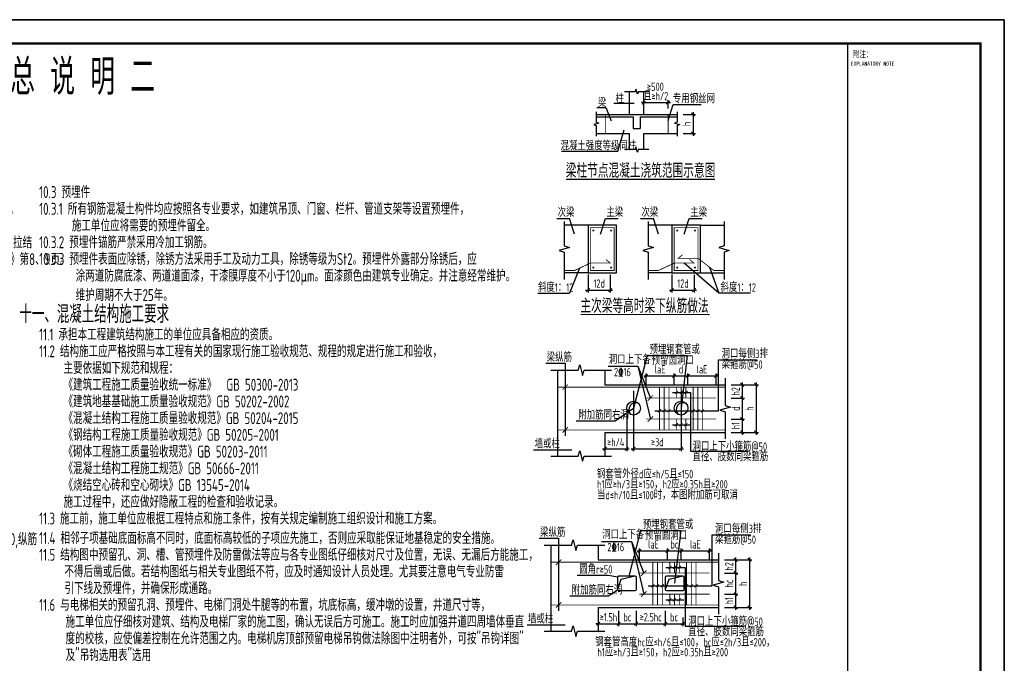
# Model space of a CAD drawing. Extents: x -302077 to 107904, y -9283 to 295706.
# Tile 49 of 256: x -208486 to -167008, y 84425 to 111514. Entities that reach past the tile are written whole.
import ezdxf
from ezdxf.enums import TextEntityAlignment as Align

# ---------------------------------------------------------------- set-up
doc = ezdxf.new("R2010")
doc.units = 0
doc.header["$LTSCALE"] = 500
doc.header["$MEASUREMENT"] = 0
doc.layers.get('0').update_dxf_attribs({"linetype": 'CONTINUOUS'})
doc.layers.get('Defpoints').update_dxf_attribs({"linetype": 'CONTINUOUS'})
doc.layers.add('DIM', color=3, linetype='CONTINUOUS', lineweight=0)
for name, color, linetype in [('PUB_TITLE', 4, 'CONTINUOUS'), ('TEXT', 7, 'CONTINUOUS'), ('TK', 7, 'CONTINUOUS'), ('WY-0-文字', 7, 'CONTINUOUS'), ('WY-0-钢筋', 1, 'CONTINUOUS'), ('WY-6大样-轮廓线', 111, 'CONTINUOUS')]:
    doc.layers.add(name, color=color, linetype=linetype)
doc.styles.add('ASHADE', font='tssdeng.shx', dxfattribs={"width": 0.9, "height": 0.2, "bigfont": 'hztxt.shx'})
doc.styles.add('TKHZ1', font='txt', dxfattribs={"width": 0.8})
doc.styles.add('TSSD_Dimension', font='tssdeng.shx', dxfattribs={"width": 0.7, "bigfont": 'hztxt.shx'})
doc.styles.add('TSSD_Norm', font='tssdeng.shx', dxfattribs={"bigfont": 'hztxt.shx'})
doc.dimstyles.new('TSSD_100_100', dxfattribs={"dimtxt": 350, "dimasz": 100, "dimexe": 100, "dimexo": 250, "dimgap": 100, "dimtad": 1, "dimdec": 0, "dimzin": 0, "dimdsep": 46, "dimtxsty": 'TSSD_Dimension', "dimblk": 'ARCHTICK', "dimblk1": 'ARCHTICK', "dimblk2": 'ARCHTICK', "dimcen": 0, "dimdle": 100, "dimclrt": 7, "dimadec": 0, "dimazin": 0, "dimtfac": 1, "dimtdec": 0, "dimtix": 1, "dimtmove": 2, "dimatfit": 3, "dimfxl": 1, "dimtolj": 1, "dimtzin": 0, "dimarcsym": 0})

# ---------------------------------------------------------------- blocks, each defined once
blk = doc.blocks.new('_ArchTick')
at = {"color": 0, "linetype": 'ByBlock', "const_width": 0.5}
blk.add_lwpolyline([(-0.71, -0.71), (0.71, 0.71)], dxfattribs=at)
blk = doc.blocks.new('*D663')
at = {"layer": 'Defpoints', "color": 0}
for p in [(-181289, 86602), (-180553, 86602), (-180553, 86091)]:
    blk.add_point(p, dxfattribs=at)
at = {"layer": 'DIM', "color": 0, "lineweight": -2}
for p, q in [((-181289, 86352), (-181289, 85991)), ((-180553, 86352), (-180553, 85991)), ((-181389, 86091), (-180453, 86091))]:
    blk.add_line(p, q, dxfattribs=at)
at = {"layer": 'DIM', "color": 0, "lineweight": -2, "xscale": 100, "yscale": 100, "zscale": 100, "rotation": 180}
blk.add_blockref('_ArchTick', (-181289, 86091), dxfattribs=at)
at = {"layer": 'DIM', "color": 0, "lineweight": -2, "xscale": 100, "yscale": 100, "zscale": 100}
blk.add_blockref('_ArchTick', (-180553, 86091), dxfattribs=at)
at = {"layer": 'DIM', "color": 7, "insert": (-180921, 86366), "char_height": 350, "attachment_point": 5, "style": 'TSSD_Dimension'}
blk.add_mtext('\\A1;bc', dxfattribs=at)
blk = doc.blocks.new('*D664')
at = {"layer": 'Defpoints', "color": 0}
for p in [(-183255, 86602), (-182520, 86602), (-182520, 86091)]:
    blk.add_point(p, dxfattribs=at)
at = {"layer": 'DIM', "color": 0, "lineweight": -2}
for p, q in [((-183255, 86352), (-183255, 85991)), ((-182520, 86352), (-182520, 85991)), ((-183355, 86091), (-182420, 86091))]:
    blk.add_line(p, q, dxfattribs=at)
at = {"layer": 'DIM', "color": 0, "lineweight": -2, "xscale": 100, "yscale": 100, "zscale": 100, "rotation": 180}
blk.add_blockref('_ArchTick', (-183255, 86091), dxfattribs=at)
at = {"layer": 'DIM', "color": 0, "lineweight": -2, "xscale": 100, "yscale": 100, "zscale": 100}
blk.add_blockref('_ArchTick', (-182520, 86091), dxfattribs=at)
at = {"layer": 'DIM', "color": 7, "insert": (-182887, 86366), "char_height": 350, "attachment_point": 5, "style": 'TSSD_Dimension'}
blk.add_mtext('\\A1;bc', dxfattribs=at)
blk = doc.blocks.new('*D665')
at = {"layer": 'Defpoints', "color": 0}
for p in [(-180615, 89155), (-180615, 88961), (-181195, 88552)]:
    blk.add_point(p, dxfattribs=at)
at = {"layer": 'DIM', "color": 0, "lineweight": -2}
for p, q in [((-181195, 88802), (-181195, 89255)), ((-180615, 89211), (-180615, 89255)), ((-181295, 89155), (-180515, 89155))]:
    blk.add_line(p, q, dxfattribs=at)
at = {"layer": 'DIM', "color": 0, "lineweight": -2, "xscale": 100, "yscale": 100, "zscale": 100, "rotation": 180}
blk.add_blockref('_ArchTick', (-181195, 89155), dxfattribs=at)
at = {"layer": 'DIM', "color": 0, "lineweight": -2, "xscale": 100, "yscale": 100, "zscale": 100}
blk.add_blockref('_ArchTick', (-180615, 89155), dxfattribs=at)
at = {"layer": 'DIM', "color": 7, "insert": (-180905, 89430), "char_height": 350, "attachment_point": 5, "style": 'TSSD_Dimension'}
blk.add_mtext('\\A1;bc', dxfattribs=at)
blk = doc.blocks.new('*D666')
at = {"layer": 'Defpoints', "color": 0}
for p in [(-179432, 89155), (-180615, 88525), (-179432, 88527)]:
    blk.add_point(p, dxfattribs=at)
at = {"layer": 'DIM', "color": 0, "lineweight": -2}
for p, q in [((-180615, 88775), (-180615, 89255)), ((-179432, 88777), (-179432, 89255)), ((-180715, 89155), (-179332, 89155))]:
    blk.add_line(p, q, dxfattribs=at)
at = {"layer": 'DIM', "color": 0, "lineweight": -2, "xscale": 100, "yscale": 100, "zscale": 100, "rotation": 180}
blk.add_blockref('_ArchTick', (-180615, 89155), dxfattribs=at)
at = {"layer": 'DIM', "color": 0, "lineweight": -2, "xscale": 100, "yscale": 100, "zscale": 100}
blk.add_blockref('_ArchTick', (-179432, 89155), dxfattribs=at)
at = {"layer": 'DIM', "color": 7, "insert": (-180024, 89430), "char_height": 350, "attachment_point": 5, "style": 'TSSD_Dimension'}
blk.add_mtext('\\A1;l\x8eaE', dxfattribs=at)
blk = doc.blocks.new('*D667')
at = {"layer": 'Defpoints', "color": 0}
for p in [(-181195, 89155), (-182377, 88525), (-181195, 88552)]:
    blk.add_point(p, dxfattribs=at)
at = {"layer": 'DIM', "color": 0, "lineweight": -2}
for p, q in [((-182377, 88775), (-182377, 89255)), ((-181195, 88802), (-181195, 89255)), ((-182477, 89155), (-181095, 89155))]:
    blk.add_line(p, q, dxfattribs=at)
at = {"layer": 'DIM', "color": 0, "lineweight": -2, "xscale": 100, "yscale": 100, "zscale": 100, "rotation": 180}
blk.add_blockref('_ArchTick', (-182377, 89155), dxfattribs=at)
at = {"layer": 'DIM', "color": 0, "lineweight": -2, "xscale": 100, "yscale": 100, "zscale": 100}
blk.add_blockref('_ArchTick', (-181195, 89155), dxfattribs=at)
at = {"layer": 'DIM', "color": 7, "insert": (-181786, 89430), "char_height": 350, "attachment_point": 5, "style": 'TSSD_Dimension'}
blk.add_mtext('\\A1;l\x8eaE', dxfattribs=at)
blk = doc.blocks.new('*D668')
at = {"layer": 'Defpoints', "color": 0}
for p in [(-178512, 88778), (-178512, 86778), (-177747, 86778)]:
    blk.add_point(p, dxfattribs=at)
at = {"layer": 'DIM', "color": 0, "lineweight": -2}
for p, q in [((-178262, 88778), (-177647, 88778)), ((-177747, 88878), (-177747, 86678)), ((-178262, 86778), (-177647, 86778))]:
    blk.add_line(p, q, dxfattribs=at)
at = {"layer": 'DIM', "color": 0, "lineweight": -2, "xscale": 100, "yscale": 100, "zscale": 100}
for p, rotation in [((-177747, 88778), 90), ((-177747, 86778), 270)]:
    blk.add_blockref('_ArchTick', p, dxfattribs=dict(at, rotation=rotation))
at = {"layer": 'DIM', "color": 7, "insert": (-178022, 87778), "char_height": 350, "attachment_point": 5, "rotation": 90, "style": 'TSSD_Dimension'}
blk.add_mtext('\\A1;h', dxfattribs=at)
blk = doc.blocks.new('*D669')
at = {"layer": 'Defpoints', "color": 0}
for p in [(-179047, 88778), (-179047, 88222), (-178328, 88222)]:
    blk.add_point(p, dxfattribs=at)
at = {"layer": 'DIM', "color": 0, "lineweight": -2}
for p, q in [((-178797, 88778), (-178228, 88778)), ((-178328, 88878), (-178328, 88122)), ((-178797, 88222), (-178228, 88222))]:
    blk.add_line(p, q, dxfattribs=at)
at = {"layer": 'DIM', "color": 0, "lineweight": -2, "xscale": 100, "yscale": 100, "zscale": 100}
for p, rotation in [((-178328, 88778), 90), ((-178328, 88222), 270)]:
    blk.add_blockref('_ArchTick', p, dxfattribs=dict(at, rotation=rotation))
at = {"layer": 'DIM', "color": 7, "insert": (-178603, 88500), "char_height": 350, "attachment_point": 5, "rotation": 90, "style": 'TSSD_Dimension'}
blk.add_mtext('\\A1;h2', dxfattribs=at)
blk = doc.blocks.new('*D670')
at = {"layer": 'Defpoints', "color": 0}
for p in [(-179047, 88222), (-179047, 87336), (-178328, 87336)]:
    blk.add_point(p, dxfattribs=at)
at = {"layer": 'DIM', "color": 0, "lineweight": -2}
for p, q in [((-178797, 88222), (-178228, 88222)), ((-178328, 88322), (-178328, 87236)), ((-178797, 87336), (-178228, 87336))]:
    blk.add_line(p, q, dxfattribs=at)
at = {"layer": 'DIM', "color": 0, "lineweight": -2, "xscale": 100, "yscale": 100, "zscale": 100}
for p, rotation in [((-178328, 88222), 90), ((-178328, 87336), 270)]:
    blk.add_blockref('_ArchTick', p, dxfattribs=dict(at, rotation=rotation))
at = {"layer": 'DIM', "color": 7, "insert": (-178603, 87779), "char_height": 350, "attachment_point": 5, "rotation": 90, "style": 'TSSD_Dimension'}
blk.add_mtext('\\A1;hc', dxfattribs=at)
blk = doc.blocks.new('*D671')
at = {"layer": 'Defpoints', "color": 0}
for p in [(-179047, 87336), (-179047, 86778), (-178328, 86778)]:
    blk.add_point(p, dxfattribs=at)
at = {"layer": 'DIM', "color": 0, "lineweight": -2}
for p, q in [((-178797, 87336), (-178228, 87336)), ((-178328, 87436), (-178328, 86678)), ((-178797, 86778), (-178228, 86778))]:
    blk.add_line(p, q, dxfattribs=at)
at = {"layer": 'DIM', "color": 0, "lineweight": -2, "xscale": 100, "yscale": 100, "zscale": 100}
for p, rotation in [((-178328, 87336), 90), ((-178328, 86778), 270)]:
    blk.add_blockref('_ArchTick', p, dxfattribs=dict(at, rotation=rotation))
at = {"layer": 'DIM', "color": 7, "insert": (-178603, 87057), "char_height": 350, "attachment_point": 5, "rotation": 90, "style": 'TSSD_Dimension'}
blk.add_mtext('\\A1;h1', dxfattribs=at)
blk = doc.blocks.new('*D672')
at = {"layer": 'Defpoints', "color": 0}
for p in [(-182520, 86878), (-181289, 86878), (-181289, 86091)]:
    blk.add_point(p, dxfattribs=at)
at = {"layer": 'DIM', "color": 0, "lineweight": -2}
for p, q in [((-182520, 86628), (-182520, 85991)), ((-181289, 86628), (-181289, 85991)), ((-182620, 86091), (-181189, 86091))]:
    blk.add_line(p, q, dxfattribs=at)
at = {"layer": 'DIM', "color": 0, "lineweight": -2, "xscale": 100, "yscale": 100, "zscale": 100, "rotation": 180}
blk.add_blockref('_ArchTick', (-182520, 86091), dxfattribs=at)
at = {"layer": 'DIM', "color": 0, "lineweight": -2, "xscale": 100, "yscale": 100, "zscale": 100}
blk.add_blockref('_ArchTick', (-181289, 86091), dxfattribs=at)
at = {"layer": 'DIM', "color": 7, "insert": (-181904, 86366), "char_height": 350, "attachment_point": 5, "style": 'TSSD_Dimension'}
blk.add_mtext('\\A1;\x932.5hc', dxfattribs=at)
blk = doc.blocks.new('*D673')
at = {"layer": 'Defpoints', "color": 0}
for p in [(-184113, 86778), (-183255, 86878), (-183255, 86088)]:
    blk.add_point(p, dxfattribs=at)
at = {"layer": 'DIM', "color": 0, "lineweight": -2}
for p, q in [((-184113, 86528), (-184113, 85988)), ((-183255, 86628), (-183255, 85988)), ((-184113, 86088), (-184213, 86088)), ((-184113, 86088), (-183255, 86088)), ((-183255, 86088), (-183155, 86088))]:
    blk.add_line(p, q, dxfattribs=at)
at = {"layer": 'DIM', "color": 0, "lineweight": -2, "xscale": 100, "yscale": 100, "zscale": 100}
blk.add_blockref('_ArchTick', (-184113, 86088), dxfattribs=at)
at = {"layer": 'DIM', "color": 0, "lineweight": -2, "xscale": 100, "yscale": 100, "zscale": 100, "rotation": 180}
blk.add_blockref('_ArchTick', (-183255, 86088), dxfattribs=at)
at = {"layer": 'DIM', "color": 7, "insert": (-183684, 86363), "char_height": 350, "attachment_point": 5, "style": 'TSSD_Dimension'}
blk.add_mtext('\\A1;\x931.5h', dxfattribs=at)
blk = doc.blocks.new('*D674')
at = {"layer": 'Defpoints', "color": 0}
for p in [(-180336, 96523), (-180336, 96329), (-180916, 95920)]:
    blk.add_point(p, dxfattribs=at)
at = {"layer": 'DIM', "color": 0, "lineweight": -2}
for p, q in [((-181016, 96523), (-180236, 96523)), ((-180916, 96170), (-180916, 96623)), ((-180336, 96579), (-180336, 96623))]:
    blk.add_line(p, q, dxfattribs=at)
at = {"layer": 'DIM', "color": 0, "lineweight": -2, "xscale": 100, "yscale": 100, "zscale": 100, "rotation": 180}
blk.add_blockref('_ArchTick', (-180916, 96523), dxfattribs=at)
at = {"layer": 'DIM', "color": 0, "lineweight": -2, "xscale": 100, "yscale": 100, "zscale": 100}
blk.add_blockref('_ArchTick', (-180336, 96523), dxfattribs=at)
at = {"layer": 'DIM', "color": 7, "insert": (-180626, 96798), "char_height": 350, "attachment_point": 5, "style": 'TSSD_Dimension'}
blk.add_mtext('\\A1;d', dxfattribs=at)
blk = doc.blocks.new('*D675')
at = {"layer": 'Defpoints', "color": 0}
for p in [(-179153, 96523), (-180336, 95893), (-179153, 95895)]:
    blk.add_point(p, dxfattribs=at)
at = {"layer": 'DIM', "color": 0, "lineweight": -2}
for p, q in [((-180436, 96523), (-179053, 96523)), ((-180336, 96143), (-180336, 96623)), ((-179153, 96145), (-179153, 96623))]:
    blk.add_line(p, q, dxfattribs=at)
at = {"layer": 'DIM', "color": 0, "lineweight": -2, "xscale": 100, "yscale": 100, "zscale": 100, "rotation": 180}
blk.add_blockref('_ArchTick', (-180336, 96523), dxfattribs=at)
at = {"layer": 'DIM', "color": 0, "lineweight": -2, "xscale": 100, "yscale": 100, "zscale": 100}
blk.add_blockref('_ArchTick', (-179153, 96523), dxfattribs=at)
at = {"layer": 'DIM', "color": 7, "insert": (-179745, 96798), "char_height": 350, "attachment_point": 5, "style": 'TSSD_Dimension'}
blk.add_mtext('\\A1;l\x8eaE', dxfattribs=at)
blk = doc.blocks.new('*D676')
at = {"layer": 'Defpoints', "color": 0}
for p in [(-180916, 96523), (-182098, 95893), (-180916, 95920)]:
    blk.add_point(p, dxfattribs=at)
at = {"layer": 'DIM', "color": 0, "lineweight": -2}
for p, q in [((-182198, 96523), (-180816, 96523)), ((-182098, 96143), (-182098, 96623)), ((-180916, 96170), (-180916, 96623))]:
    blk.add_line(p, q, dxfattribs=at)
at = {"layer": 'DIM', "color": 0, "lineweight": -2, "xscale": 100, "yscale": 100, "zscale": 100, "rotation": 180}
blk.add_blockref('_ArchTick', (-182098, 96523), dxfattribs=at)
at = {"layer": 'DIM', "color": 0, "lineweight": -2, "xscale": 100, "yscale": 100, "zscale": 100}
blk.add_blockref('_ArchTick', (-180916, 96523), dxfattribs=at)
at = {"layer": 'DIM', "color": 7, "insert": (-181507, 96798), "char_height": 350, "attachment_point": 5, "style": 'TSSD_Dimension'}
blk.add_mtext('\\A1;l\x8eaE', dxfattribs=at)
blk = doc.blocks.new('*D677')
at = {"layer": 'Defpoints', "color": 0}
for p in [(-178234, 96146), (-178234, 94146), (-177468, 94146)]:
    blk.add_point(p, dxfattribs=at)
at = {"layer": 'DIM', "color": 0, "lineweight": -2}
for p, q in [((-177468, 96246), (-177468, 94046)), ((-177984, 96146), (-177368, 96146)), ((-177984, 94146), (-177368, 94146))]:
    blk.add_line(p, q, dxfattribs=at)
at = {"layer": 'DIM', "color": 0, "lineweight": -2, "xscale": 100, "yscale": 100, "zscale": 100}
for p, rotation in [((-177468, 96146), 90), ((-177468, 94146), 270)]:
    blk.add_blockref('_ArchTick', p, dxfattribs=dict(at, rotation=rotation))
at = {"layer": 'DIM', "color": 7, "insert": (-177743, 95146), "char_height": 350, "attachment_point": 5, "rotation": 90, "style": 'TSSD_Dimension'}
blk.add_mtext('\\A1;h', dxfattribs=at)
blk = doc.blocks.new('*D678')
at = {"layer": 'Defpoints', "color": 0}
for p in [(-178768, 96146), (-178768, 95590), (-178049, 95590)]:
    blk.add_point(p, dxfattribs=at)
at = {"layer": 'DIM', "color": 0, "lineweight": -2}
for p, q in [((-178049, 96246), (-178049, 95490)), ((-178518, 96146), (-177949, 96146)), ((-178518, 95590), (-177949, 95590))]:
    blk.add_line(p, q, dxfattribs=at)
at = {"layer": 'DIM', "color": 0, "lineweight": -2, "xscale": 100, "yscale": 100, "zscale": 100}
for p, rotation in [((-178049, 96146), 90), ((-178049, 95590), 270)]:
    blk.add_blockref('_ArchTick', p, dxfattribs=dict(at, rotation=rotation))
at = {"layer": 'DIM', "color": 7, "insert": (-178324, 95868), "char_height": 350, "attachment_point": 5, "rotation": 90, "style": 'TSSD_Dimension'}
blk.add_mtext('\\A1;h2', dxfattribs=at)
blk = doc.blocks.new('*D679')
at = {"layer": 'Defpoints', "color": 0}
for p in [(-178768, 95590), (-178768, 94704), (-178049, 94704)]:
    blk.add_point(p, dxfattribs=at)
at = {"layer": 'DIM', "color": 0, "lineweight": -2}
for p, q in [((-178518, 95590), (-177949, 95590)), ((-178049, 95690), (-178049, 94604)), ((-178518, 94704), (-177949, 94704))]:
    blk.add_line(p, q, dxfattribs=at)
at = {"layer": 'DIM', "color": 0, "lineweight": -2, "xscale": 100, "yscale": 100, "zscale": 100}
for p, rotation in [((-178049, 95590), 90), ((-178049, 94704), 270)]:
    blk.add_blockref('_ArchTick', p, dxfattribs=dict(at, rotation=rotation))
at = {"layer": 'DIM', "color": 7, "insert": (-178324, 95147), "char_height": 350, "attachment_point": 5, "rotation": 90, "style": 'TSSD_Dimension'}
blk.add_mtext('\\A1;d', dxfattribs=at)
blk = doc.blocks.new('*D680')
at = {"layer": 'Defpoints', "color": 0}
for p in [(-178768, 94704), (-178768, 94146), (-178049, 94146)]:
    blk.add_point(p, dxfattribs=at)
at = {"layer": 'DIM', "color": 0, "lineweight": -2}
for p, q in [((-178518, 94704), (-177949, 94704)), ((-178049, 94804), (-178049, 94046)), ((-178518, 94146), (-177949, 94146))]:
    blk.add_line(p, q, dxfattribs=at)
at = {"layer": 'DIM', "color": 0, "lineweight": -2, "xscale": 100, "yscale": 100, "zscale": 100}
for p, rotation in [((-178049, 94704), 90), ((-178049, 94146), 270)]:
    blk.add_blockref('_ArchTick', p, dxfattribs=dict(at, rotation=rotation))
at = {"layer": 'DIM', "color": 7, "insert": (-178324, 94425), "char_height": 350, "attachment_point": 5, "rotation": 90, "style": 'TSSD_Dimension'}
blk.add_mtext('\\A1;h1', dxfattribs=at)
blk = doc.blocks.new('*D650')
at = {"layer": 'Defpoints', "color": 0}
for p in [(-182626, 96146), (-180626, 96146), (-180626, 93458)]:
    blk.add_point(p, dxfattribs=at)
at = {"layer": 'DIM', "color": 0, "lineweight": -2}
for p, q in [((-182626, 95896), (-182626, 93358)), ((-180626, 95896), (-180626, 93358)), ((-182726, 93458), (-180526, 93458))]:
    blk.add_line(p, q, dxfattribs=at)
at = {"layer": 'DIM', "color": 0, "lineweight": -2, "xscale": 100, "yscale": 100, "zscale": 100, "rotation": 180}
blk.add_blockref('_ArchTick', (-182626, 93458), dxfattribs=at)
at = {"layer": 'DIM', "color": 0, "lineweight": -2, "xscale": 100, "yscale": 100, "zscale": 100}
blk.add_blockref('_ArchTick', (-180626, 93458), dxfattribs=at)
at = {"layer": 'DIM', "color": 7, "insert": (-181626, 93733), "char_height": 350, "attachment_point": 5, "style": 'TSSD_Dimension'}
blk.add_mtext('\\A1;\x933d', dxfattribs=at)
blk = doc.blocks.new('*D651')
at = {"layer": 'Defpoints', "color": 0}
for p in [(-182916, 95165), (-183835, 94146), (-182916, 93456)]:
    blk.add_point(p, dxfattribs=at)
at = {"layer": 'DIM', "color": 0, "lineweight": -2}
for p, q in [((-182916, 94915), (-182916, 93356)), ((-183835, 93896), (-183835, 93356)), ((-183935, 93456), (-182816, 93456))]:
    blk.add_line(p, q, dxfattribs=at)
at = {"layer": 'DIM', "color": 0, "lineweight": -2, "xscale": 100, "yscale": 100, "zscale": 100, "rotation": 180}
blk.add_blockref('_ArchTick', (-183835, 93456), dxfattribs=at)
at = {"layer": 'DIM', "color": 0, "lineweight": -2, "xscale": 100, "yscale": 100, "zscale": 100}
blk.add_blockref('_ArchTick', (-182916, 93456), dxfattribs=at)
at = {"layer": 'DIM', "color": 7, "insert": (-183375, 93731), "char_height": 350, "attachment_point": 5, "style": 'TSSD_Dimension'}
blk.add_mtext('\\A1;\x93h/4', dxfattribs=at)
blk = doc.blocks.new('*D652')
at = {"layer": 'Defpoints', "color": 0}
for p in [(-181012, 101040), (-180078, 101026), (-180078, 100136)]:
    blk.add_point(p, dxfattribs=at)
at = {"layer": 'DIM', "color": 0, "lineweight": -2}
for p, q in [((-181012, 100790), (-181012, 100036)), ((-180078, 100776), (-180078, 100036)), ((-181112, 100136), (-179978, 100136))]:
    blk.add_line(p, q, dxfattribs=at)
at = {"layer": 'DIM', "color": 0, "lineweight": -2, "xscale": 100, "yscale": 100, "zscale": 100, "rotation": 180}
blk.add_blockref('_ArchTick', (-181012, 100136), dxfattribs=at)
at = {"layer": 'DIM', "color": 0, "lineweight": -2, "xscale": 100, "yscale": 100, "zscale": 100}
blk.add_blockref('_ArchTick', (-180078, 100136), dxfattribs=at)
at = {"layer": 'DIM', "color": 7, "insert": (-180545, 100411), "char_height": 350, "attachment_point": 5, "style": 'TSSD_Dimension'}
blk.add_mtext('\\A1;12d', dxfattribs=at)
blk = doc.blocks.new('*D653')
at = {"layer": 'Defpoints', "color": 0}
for p in [(-184544, 101040), (-183610, 101026), (-183610, 100136)]:
    blk.add_point(p, dxfattribs=at)
at = {"layer": 'DIM', "color": 0, "lineweight": -2}
for p, q in [((-184544, 100790), (-184544, 100036)), ((-183610, 100776), (-183610, 100036)), ((-184644, 100136), (-183510, 100136))]:
    blk.add_line(p, q, dxfattribs=at)
at = {"layer": 'DIM', "color": 0, "lineweight": -2, "xscale": 100, "yscale": 100, "zscale": 100, "rotation": 180}
blk.add_blockref('_ArchTick', (-184544, 100136), dxfattribs=at)
at = {"layer": 'DIM', "color": 0, "lineweight": -2, "xscale": 100, "yscale": 100, "zscale": 100}
blk.add_blockref('_ArchTick', (-183610, 100136), dxfattribs=at)
at = {"layer": 'DIM', "color": 7, "insert": (-184077, 100411), "char_height": 350, "attachment_point": 5, "style": 'TSSD_Dimension'}
blk.add_mtext('\\A1;12d', dxfattribs=at)
blk = doc.blocks.new('*D654')
at = {"layer": 'Defpoints', "color": 0}
for p in [(-181169, 108023), (-182193, 107528), (-181169, 107528)]:
    blk.add_point(p, dxfattribs=at)
at = {"layer": 'DIM', "color": 0, "lineweight": -2}
for p, q in [((-182193, 108023), (-182293, 108023)), ((-182193, 107778), (-182193, 108123)), ((-182193, 108023), (-181169, 108023)), ((-181169, 107778), (-181169, 108123)), ((-181169, 108023), (-181069, 108023))]:
    blk.add_line(p, q, dxfattribs=at)
at = {"layer": 'DIM', "color": 0, "lineweight": -2, "xscale": 100, "yscale": 100, "zscale": 100}
blk.add_blockref('_ArchTick', (-182193, 108023), dxfattribs=at)
at = {"layer": 'DIM', "color": 0, "lineweight": -2, "xscale": 100, "yscale": 100, "zscale": 100, "rotation": 180}
blk.add_blockref('_ArchTick', (-181169, 108023), dxfattribs=at)
at = {"layer": 'DIM', "color": 7, "insert": (-181681, 108298), "char_height": 350, "attachment_point": 5, "style": 'TSSD_Dimension'}
blk.add_mtext('\\A1;且\x93h/2', dxfattribs=at)
blk = doc.blocks.new('*D655')
at = {"layer": 'Defpoints', "color": 0}
for p in [(-180790, 107528), (-180790, 106728), (-180114, 106728)]:
    blk.add_point(p, dxfattribs=at)
at = {"layer": 'DIM', "color": 0, "lineweight": -2}
for p, q in [((-180540, 107528), (-180014, 107528)), ((-180114, 107628), (-180114, 106628)), ((-180540, 106728), (-180014, 106728))]:
    blk.add_line(p, q, dxfattribs=at)
at = {"layer": 'DIM', "color": 0, "lineweight": -2, "xscale": 100, "yscale": 100, "zscale": 100}
for p, rotation in [((-180114, 107528), 90), ((-180114, 106728), 270)]:
    blk.add_blockref('_ArchTick', p, dxfattribs=dict(at, rotation=rotation))
at = {"layer": 'DIM', "color": 7, "insert": (-180389, 107128), "char_height": 350, "attachment_point": 5, "rotation": 90, "style": 'TSSD_Dimension'}
blk.add_mtext('\\A1;h', dxfattribs=at)
blk = doc.blocks.new('wrtgtg')
at = {"color": 4}
blk.add_line((7804, -4841), (7804, 52559), dxfattribs=at)
at = {"layer": 'PUB_TITLE'}
for p, q in [((-75296, 53559), (8804, 53559)), ((8804, 53559), (8804, -5841)), ((2204, 52559), (7804, 52559)), ((2204, 52559), (7804, 52559)), ((7804, -4841), (7804, 52559))]:
    blk.add_line(p, q, dxfattribs=at)
blk.add_lwpolyline([(-75296, -5841), (8804, -5841), (8804, 53559), (-75296, 53559)], close=True, dxfattribs=at)
at = {"layer": 'PUB_TITLE', "const_width": 100}
blk.add_lwpolyline([(-72796, -4841), (7804, -4841), (7804, 52559), (-72796, 52559)], close=True, dxfattribs=at)
at = {"layer": 'PUB_TITLE', "const_width": 50}
blk.add_lwpolyline([(2204, -4841), (2204, 52559)], dxfattribs=at)
at = {"layer": 'TK', "style": 'TKHZ1', "width": 0.7}
blk.add_text('附注：', height=280, dxfattribs=at).set_placement((2431, 51973))
at = {"layer": 'TK', "style": 'TKHZ1', "width": 0.8}
blk.add_text('EXPLANATORY NOTE', height=175, dxfattribs=at).set_placement((3257, 51710), align=Align.MIDDLE)

msp = doc.modelspace()

# ---------------------------------------------------------------- linework, layer by layer
at = {"layer": 'WY-0-文字'}
for p, q in [((-183454.029, 107995.583), (-182604.529, 107995.583)), ((-181168.908, 107273.583), (-180957.529, 107940.083)), ((-180957.529, 107940.083), (-179785.029, 107940.083)), ((-184175.029, 107823.083), (-183793.529, 107823.083)), ((-183793.529, 107823.083), (-183565.529, 107264.583)), ((-183290.529, 105980.083), (-183025.029, 106881.083)), ((-185661.777, 105980.083), (-183290.529, 105980.083)), ((-185865.307, 103153.196), (-185322.807, 103153.196)), ((-185111.428, 102486.696), (-185322.807, 103153.196)), ((-184021.686, 102486.696), (-183810.307, 103153.196)), ((-183810.307, 103153.196), (-183267.807, 103153.196)), ((-182333.307, 103153.196), (-181790.807, 103153.196)), ((-181579.428, 102486.696), (-181790.807, 103153.196)), ((-180489.686, 102486.696), (-180278.307, 103153.196)), ((-180278.307, 103153.196), (-179735.807, 103153.196)), ((-179033.565, 100002.696), (-180495.186, 101271.196)), ((-184902.427, 101055.654), (-185322.807, 100002.696)), ((-179423.731, 101094.87), (-179033.565, 100002.696)), ((-186662.807, 100002.696), (-185322.807, 100002.696)), ((-177693.565, 100002.696), (-179033.565, 100002.696)), ((-182050.201, 97383.705), (-182626.08, 95165.007)), ((-182050.201, 97383.705), (-180362.58, 97383.705)), ((-180362.58, 97383.705), (-180625.959, 95165.007)), ((-179041.08, 97200.507), (-177415.58, 97200.507)), ((-179041.08, 95053.507), (-179041.08, 97200.507)), ((-186328.201, 97055.507), (-185506.701, 97055.507)), ((-185506.701, 97055.507), (-185506.701, 93995.507)), ((-183696.201, 96924.507), (-182439.201, 96924.507)), ((-182439.201, 96924.507), (-181916.959, 94704.007)), ((-182439.201, 96924.507), (-181916.959, 95590.007)), ((-180992.08, 95828.507), (-180234.08, 95828.507)), ((-180234.08, 95828.507), (-180234.08, 93349.507)), ((-183402.701, 94626.507), (-182626.08, 95165.007)), ((-181728.58, 95053.507), (-179041.08, 95053.507)), ((-185038.58, 94626.507), (-183402.701, 94626.507)), ((-180992.08, 94465.007), (-180234.08, 94465.007)), ((-186834.701, 93411.007), (-185224.701, 93411.007)), ((-180234.08, 93349.507), (-177813.959, 93349.507)), ((-182329.088, 90016.057), (-182829.695, 88087.36)), ((-182329.088, 90016.057), (-180641.467, 90016.057)), ((-180641.467, 90016.057), (-180904.846, 87797.36)), ((-186607.088, 89687.86), (-185785.588, 89687.86)), ((-185785.588, 89687.86), (-185785.588, 86627.86)), ((-179319.967, 89832.86), (-177694.467, 89832.86)), ((-179319.967, 87685.86), (-179319.967, 89832.86)), ((-183975.088, 89556.86), (-182718.088, 89556.86)), ((-182718.088, 89556.86), (-182195.846, 87336.36)), ((-182718.088, 89556.86), (-182195.846, 88222.36)), ((-181270.967, 88460.86), (-180458.967, 88460.86)), ((-180458.967, 88460.86), (-180458.967, 85981.86)), ((-184999.967, 88135.86), (-183681.588, 88135.86)), ((-183681.588, 88135.86), (-183296.879, 88064.624)), ((-183681.588, 87258.86), (-183302.464, 87521.739)), ((-182007.467, 87685.86), (-179319.967, 87685.86)), ((-185317.467, 87258.86), (-183681.588, 87258.86)), ((-181270.967, 87097.36), (-180512.967, 87097.36)), ((-187113.588, 86043.36), (-185503.588, 86043.36)), ((-180458.967, 85981.86), (-177994.346, 85981.86))]:
    msp.add_line(p, q, dxfattribs=at)
for points, const_width in [([(-185477.029, 104794.083), (-179193.1, 104794.083)], 45), ([(-184860.686, 99104.196), (-179414.464, 99104.196)], 45), ([(-185621.011, 95930.757), (-185392.39, 96161.257)], 35), ([(-180874.16, 95765.882), (-180746.419, 95894.672)], 35), ([(-180674.485, 95766.597), (-180546.745, 95895.388)], 35), ([(-180475.915, 95764.112), (-180348.174, 95892.903)], 35), ([(-182031.269, 95474.757), (-181802.649, 95705.257)], 35), ([(-181599.329, 94989.112), (-181471.589, 95117.903)], 35), ([(-181399.329, 94989.112), (-181271.589, 95117.903)], 35), ([(-181199.329, 94989.112), (-181071.589, 95117.903)], 35), ([(-180180.329, 94989.112), (-180052.589, 95117.903)], 35), ([(-179980.329, 94989.112), (-179852.589, 95117.903)], 35), ([(-179780.329, 94989.112), (-179652.589, 95117.903)], 35), ([(-182031.269, 94588.757), (-181802.649, 94819.257)], 35), ([(-185621.011, 94130.757), (-185392.39, 94361.257)], 35), ([(-180883.485, 94400.612), (-180755.745, 94529.403)], 35), ([(-180690.864, 94400.612), (-180563.124, 94529.403)], 35), ([(-180487.364, 94400.612), (-180359.624, 94529.403)], 35), ([(-185899.898, 88563.11), (-185671.277, 88793.61)], 35), ([(-182310.156, 88107.11), (-182081.536, 88337.61)], 35), ([(-181153.047, 88398.234), (-181025.306, 88527.024)], 35), ([(-180953.372, 88398.95), (-180825.632, 88527.74)], 35), ([(-180754.802, 88396.465), (-180627.061, 88525.255)], 35), ([(-181878.216, 87621.465), (-181750.476, 87750.255)], 35), ([(-181678.216, 87621.465), (-181550.476, 87750.255)], 35), ([(-181478.216, 87621.465), (-181350.476, 87750.255)], 35), ([(-180459.216, 87621.465), (-180331.476, 87750.255)], 35), ([(-180259.216, 87621.465), (-180131.476, 87750.255)], 35), ([(-180059.216, 87621.465), (-179931.476, 87750.255)], 35), ([(-182310.156, 87221.11), (-182081.536, 87451.61)], 35), ([(-181162.372, 87032.965), (-181034.632, 87161.755)], 35), ([(-180969.751, 87032.965), (-180842.011, 87161.755)], 35), ([(-180766.251, 87032.965), (-180638.511, 87161.755)], 35), ([(-185899.898, 86763.11), (-185671.277, 86993.61)], 35)]:
    msp.add_lwpolyline(points, dxfattribs=dict(at, const_width=const_width))
at = {"layer": 'WY-0-钢筋', "const_width": 35}
for points in [[(-183818.029, 107528.158), (-183818.029, 106728.158)], [(-181168.908, 107528.158), (-181168.908, 106728.158)], [(-179245.686, 100957.696), (-179912.186, 101471.196), (-180746.186, 101471.196), (-180562.186, 101620.696)], [(-185110.686, 100957.696), (-184444.186, 101271.196), (-183610.186, 101271.196), (-183794.186, 101420.696)], [(-181578.686, 100957.696), (-180912.186, 101271.196), (-180078.186, 101271.196), (-180262.186, 101420.696)], [(-185544.186, 100957.696), (-185110.686, 100957.696)], [(-182012.186, 100957.696), (-181578.686, 100957.696)], [(-178812.186, 100957.696), (-179245.686, 100957.696)], [(-185834.58, 96046.007), (-178767.959, 96046.007)], [(-181535.459, 96046.007), (-181535.459, 94246.007)], [(-181335.459, 96046.007), (-181335.459, 94246.007)], [(-181135.459, 96046.007), (-181135.459, 94246.007)], [(-180822.459, 96046.007), (-180822.459, 95590.007)], [(-180622.459, 96046.007), (-180622.459, 95590.007)], [(-180422.459, 96046.007), (-180422.459, 95590.007)], [(-180116.459, 96046.007), (-180116.459, 94246.007)], [(-179916.459, 96046.007), (-179916.459, 94246.007)], [(-179716.459, 96046.007), (-179716.459, 94246.007)], [(-182098.459, 95590.007), (-179146.459, 95590.007)], [(-182098.459, 94704.007), (-179146.459, 94704.007)], [(-180822.459, 94704.007), (-180822.459, 94246.007)], [(-180622.459, 94704.007), (-180622.459, 94246.007)], [(-180422.459, 94704.007), (-180422.459, 94246.007)], [(-185834.58, 94246.007), (-178767.959, 94246.007)], [(-186113.467, 88678.36), (-179046.846, 88678.36)], [(-181814.346, 88678.36), (-181814.346, 86878.36)], [(-181614.346, 88678.36), (-181614.346, 86878.36)], [(-181414.346, 88678.36), (-181414.346, 86878.36)], [(-181101.346, 88678.36), (-181101.346, 88222.36)], [(-180901.346, 88678.36), (-180901.346, 88222.36)], [(-180701.346, 88678.36), (-180701.346, 88222.36)], [(-180395.346, 88678.36), (-180395.346, 86878.36)], [(-180195.346, 88678.36), (-180195.346, 86878.36)], [(-179995.346, 88678.36), (-179995.346, 86878.36)], [(-182377.346, 88222.36), (-179425.346, 88222.36)], [(-182377.346, 87336.36), (-179425.346, 87336.36)], [(-181101.346, 87336.36), (-181101.346, 86878.36)], [(-180901.346, 87336.36), (-180901.346, 86878.36)], [(-180701.346, 87336.36), (-180701.346, 86878.36)], [(-186113.467, 86878.36), (-179046.846, 86878.36)]]:
    msp.add_lwpolyline(points, dxfattribs=at)
for points in [[(-184444.186, 102761.196), (-183444.186, 102761.196), (-183444.186, 100961.196), (-184444.186, 100961.196)], [(-180912.186, 102761.196), (-179912.186, 102761.196), (-179912.186, 100961.196), (-180912.186, 100961.196)]]:
    msp.add_lwpolyline(points, close=True, dxfattribs=at)
for points in [[(-184293.686, 102641.196, 1), (-184343.686, 102641.196)], [(-184343.686, 102641.196, 1), (-184293.686, 102641.196)], [(-183594.686, 102641.196, -1), (-183544.686, 102641.196)], [(-183544.686, 102641.196, -1), (-183594.686, 102641.196)], [(-180761.686, 102641.196, 1), (-180811.686, 102641.196)], [(-180811.686, 102641.196, 1), (-180761.686, 102641.196)], [(-180062.686, 102641.196, -1), (-180012.686, 102641.196)], [(-180012.686, 102641.196, -1), (-180062.686, 102641.196)], [(-184343.686, 101081.196, -1), (-184293.686, 101081.196)], [(-184293.686, 101081.196, -1), (-184343.686, 101081.196)], [(-183544.686, 101081.196, 1), (-183594.686, 101081.196)], [(-183594.686, 101081.196, 1), (-183544.686, 101081.196)], [(-180811.686, 101081.196, -1), (-180761.686, 101081.196)], [(-180761.686, 101081.196, -1), (-180811.686, 101081.196)], [(-180012.686, 101081.196, 1), (-180062.686, 101081.196)], [(-180062.686, 101081.196, 1), (-180012.686, 101081.196)]]:
    msp.add_lwpolyline(points, format="xyb", dxfattribs=at)
at = {"layer": 'WY-6大样-轮廓线'}
for p, q in [((-182793.469, 107528.158), (-182793.469, 108485.083)), ((-182193.469, 107528.158), (-182193.469, 108485.083)), ((-184196.516, 107528.158), (-180790.422, 107528.158)), ((-184196.516, 107428.158), (-182643.469, 107428.158)), ((-182643.469, 107428.158), (-182643.469, 106928.158)), ((-182343.469, 107428.158), (-182343.469, 106928.158)), ((-182343.469, 107428.158), (-180790.422, 107428.158)), ((-184196.516, 106728.158), (-182793.469, 106728.158)), ((-182793.469, 106048.083), (-182793.469, 106728.158)), ((-182643.469, 106928.158), (-182343.469, 106928.158)), ((-182193.469, 106728.158), (-180790.422, 106728.158)), ((-182193.469, 106048.083), (-182193.469, 106728.158)), ((-184544.186, 102861.196), (-185544.186, 102861.196)), ((-181012.186, 102861.196), (-182012.186, 102861.196)), ((-179812.186, 102861.196), (-178812.186, 102861.196)), ((-184544.186, 100861.196), (-185544.186, 100861.196)), ((-181012.186, 100861.196), (-182012.186, 100861.196)), ((-179812.186, 100861.196), (-178812.186, 100861.196)), ((-185834.58, 96765.216), (-185834.58, 93146.007)), ((-183834.58, 96765.216), (-183834.58, 96146.007)), ((-183834.58, 96146.007), (-178767.959, 96146.007)), ((-183834.58, 94146.007), (-183834.58, 93146.007)), ((-183834.58, 94146.007), (-178767.959, 94146.007)), ((-186113.467, 89397.568), (-186113.467, 85778.36)), ((-184113.467, 89397.568), (-184113.467, 88778.36)), ((-184113.467, 88778.36), (-179046.846, 88778.36)), ((-183156.967, 87953.86), (-183304.967, 87537.36)), ((-182554.967, 88087.36), (-183156.967, 87953.86)), ((-181140.846, 87953.86), (-181288.846, 87537.36)), ((-180538.846, 88087.36), (-181140.846, 87953.86)), ((-184113.467, 86778.36), (-184113.467, 85778.36)), ((-184113.467, 86778.36), (-179046.846, 86778.36))]:
    msp.add_line(p, q, dxfattribs=at)
for points in [[(-181988.894, 108485.083), (-182428.469, 108485.083), (-182463.469, 108375.083), (-182523.469, 108595.083), (-182558.469, 108485.083), (-183013.969, 108485.083)], [(-184196.516, 107635.617), (-184196.516, 107196.042), (-184086.516, 107161.042), (-184306.516, 107101.042), (-184196.516, 107066.042), (-184196.516, 106610.542)], [(-180790.422, 107635.617), (-180790.422, 107196.042), (-180900.422, 107161.042), (-180680.422, 107101.042), (-180790.422, 107066.042), (-180790.422, 106610.542)], [(-181988.894, 106048.083), (-182428.469, 106048.083), (-182463.469, 105938.083), (-182523.469, 106158.083), (-182558.469, 106048.083), (-183013.969, 106048.083)], [(-185544.186, 103013.696), (-185544.186, 101991.196), (-185324.186, 101921.196), (-185764.186, 101801.196), (-185544.186, 101731.196), (-185544.186, 100581.196)], [(-182012.186, 103013.696), (-182012.186, 101991.196), (-181792.186, 101921.196), (-182232.186, 101801.196), (-182012.186, 101731.196), (-182012.186, 100581.196)], [(-178812.186, 103013.696), (-178812.186, 101991.196), (-179032.186, 101921.196), (-178592.186, 101801.196), (-178812.186, 101731.196), (-178812.186, 100581.196)], [(-186114.58, 96765.216), (-184964.58, 96765.216), (-184894.58, 96985.216), (-184774.58, 96545.216), (-184704.58, 96765.216), (-183554.58, 96765.216)], [(-178767.959, 96426.007), (-178767.959, 95276.007), (-178547.959, 95206.007), (-178987.959, 95086.007), (-178767.959, 95016.007), (-178767.959, 93866.007)], [(-186114.58, 93146.007), (-184964.58, 93146.007), (-184894.58, 93366.007), (-184774.58, 92926.007), (-184704.58, 93146.007), (-183554.58, 93146.007)], [(-186393.467, 89397.568), (-185243.467, 89397.568), (-185173.467, 89617.568), (-185053.467, 89177.568), (-184983.467, 89397.568), (-183833.467, 89397.568)], [(-179046.846, 89058.36), (-179046.846, 87908.36), (-178826.846, 87838.36), (-179266.846, 87718.36), (-179046.846, 87648.36), (-179046.846, 86498.36)], [(-186393.467, 85778.36), (-185243.467, 85778.36), (-185173.467, 85998.36), (-185053.467, 85558.36), (-184983.467, 85778.36), (-183833.467, 85778.36)]]:
    msp.add_lwpolyline(points, dxfattribs=at)
for points in [[(-184544.186, 100861.196), (-183344.186, 100861.196), (-183344.186, 102861.196), (-184544.186, 102861.196)], [(-181012.186, 100861.196), (-179812.186, 100861.196), (-179812.186, 102861.196), (-181012.186, 102861.196)]]:
    msp.add_lwpolyline(points, close=True, dxfattribs=at)
for points in [[(-183254.967, 88087.36, 0.414213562), (-183304.967, 88037.36), (-183304.967, 87537.36, 0.414213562), (-183254.967, 87487.36), (-182554.967, 87487.36, 0.414213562), (-182504.967, 87537.36), (-182504.967, 88037.36, 0.414213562), (-182554.967, 88087.36)], [(-181238.846, 88087.36, 0.414213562), (-181288.846, 88037.36), (-181288.846, 87537.36, 0.414213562), (-181238.846, 87487.36), (-180538.846, 87487.36, 0.414213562), (-180488.846, 87537.36), (-180488.846, 88037.36, 0.414213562), (-180538.846, 88087.36)]]:
    msp.add_lwpolyline(points, format="xyb", close=True, dxfattribs=at)
for centre in [(-182626.08, 95165.007), (-180625.959, 95165.007)]:
    msp.add_circle(centre, 290, dxfattribs=at)
for centre in [(-182538.288, 95100.032), (-180538.167, 95100.032)]:
    msp.add_arc(centre, 290, 64.3488857, 222.6402453, dxfattribs=at)

# ---------------------------------------------------------------- block references
msp.add_blockref('wrtgtg', (-175812.208, 57955.467))

# ---------------------------------------------------------------- texts
at = {"layer": 'TEXT', "style": 'TSSD_Norm', "width": 0.7}
for s, height, p in [('结 构 设 计 总 说 明 二', 1500, (-215641.268, 108352.943)), ('10.3 预埋件', 500, (-207665.602, 104008.594)), ('10.1.1 填充墙的厚度、平面位置、门窗洞口尺寸及定位均见建筑图，未经设计人员同意，不得随意增加或移位。', 500, (-228166.3, 103294.098)), ('10.3.1 所有钢筋混凝土构件均应按照各专业要求，如建筑吊顶、门窗、栏杆、管道支架等设置预埋件，', 500, (-207665.602, 103304.747)), ('施工单位应将需要的预埋件留全。', 500, (-206289.913, 102600.901)), ('1）后砌填充墙应沿框架柱或剪力墙全高设2\x846(墙厚大于240mm时为3\x846)拉结筋，拉结筋沿墙全长贯通设置。拉结', 500, (-228166.3, 101886.405)), ('10.3.2 预埋件锚筋严禁采用冷加工钢筋。', 500, (-207665.602, 101897.055)), ('筋沿墙体高度方向的间距、框架柱或剪力墙预留拉结筋做法详见国标图集12G614-1《砌体填充墙结构构造》第8、9页。', 500, (-227531.44, 101182.559)), ('10.3.3 预埋件表面应除锈，除锈方法采用手工及动力工具，除锈等级为St2。预埋件外露部分除锈后，应  ', 500, (-207665.602, 101193.209)), ('涂两道防腐底漆、两道道面漆，干漆膜厚度不小于120μm。面漆颜色由建筑专业确定。并注意经常维护。', 500, (-206128.649, 100489.363)), ('当蒸压加气混凝土砌块采用专用砂浆砌筑时，拉结筋在灰缝中的做法详见国标图集12G614-1第29页。', 500, (-227543.685, 99804.977)), ('维护周期不大于25年。', 500, (-206128.649, 99673.487)), ('3）后砌填充墙拉结筋与框架柱（或剪力墙）也可采用预留预埋件的方式，预埋件与拉结筋焊接，做', 500, (-228166.3, 99101.131)), ('法详见国标图集12G614-1第14页。若施工中采用后植筋方式，尚应满足《混凝土结构后锚固技', 500, (-227555.662, 98397.285)), ('11.1 承担本工程建筑结构施工的单位应具备相应的资质。', 500, (-207665.602, 98011.517)), ('11.2 结构施工应严格按照与本工程有关的国家现行施工验收规范、规程的规定进行施工和验收，', 500, (-207665.602, 97307.671)), ('主要依据如下规范和规程：', 500, (-206641.259, 96603.824)), ('《建筑工程施工质量验收统一标准》  GB 50300-2013', 500, (-206641.259, 95899.978)), ('《建筑地基基础施工质量验收规范》GB 50202-2002', 500, (-206641.259, 95196.132)), ('《混凝土结构工程施工质量验收规范》GB 50204-2015', 500, (-206641.259, 94492.286)), ('《钢结构工程施工质量验收规范》GB 50205-2001', 500, (-206641.259, 93788.44)), ('《砌体工程施工质量验收规范》GB 50203-2011', 500, (-206641.259, 93084.594)), ('《混凝土结构工程施工规范》GB 50666-2011', 500, (-206641.259, 92380.747)), ('《烧结空心砖和空心砌块》GB 13545-2014', 500, (-206641.259, 91676.901)), ('施工过程中，还应做好隐蔽工程的检查和验收记录。', 500, (-206641.259, 90973.055)), ('11.3 施工前，施工单位应根据工程特点和施工条件，按有关规定编制施工组织设计和施工方案。', 500, (-207665.602, 90269.209)), ('11.4 相邻子项基础底面标高不同时，底面标高较低的子项应先施工，否则应采取能保证地基稳定的安全措施。', 500, (-207665.602, 89445.115)), ('11.5 结构图中预留孔、洞、槽、管预埋件及防雷做法等应与各专业图纸仔细核对尺寸及位置，无误、无漏后方能施工，', 500, (-207665.602, 88741.269)), ('不得后凿或后做。若结构图纸与相关专业图纸不符，应及时通知设计人员处理。尤其要注意电气专业防雷', 500, (-206600.614, 88037.423)), ('引下线及预埋件，并确保形成通路。', 500, (-206600.614, 87333.577)), ('11.6 与电梯相关的预留孔洞、预埋件、电梯门洞处牛腿等的布置，坑底标高，缓冲墩的设置，井道尺寸等，', 500, (-207665.602, 86629.731)), ('施工单位应仔细核对建筑、结构及电梯厂家的施工图，确认无误后方可施工。施工时应加强井道四周墙体垂直', 500, (-206551.92, 85925.885)), ('度的校核，应使偏差控制在允许范围之内。电梯机房顶部预留电梯吊钩做法除图中注明者外，可按"吊钩详图"', 500, (-206551.92, 85222.038)), ('及"吊钩选用表"选用', 500, (-206551.92, 84518.192))]:
    msp.add_text(s, height=height, dxfattribs=at).set_placement(p)
at = {"layer": 'TEXT', "color": 3, "style": 'TSSD_Norm', "width": 0.7}
msp.add_text('十一、混凝土结构施工要求', height=750, dxfattribs=at).set_placement((-208496.627, 98747.005))
at = {"layer": 'TEXT', "style": 'TSSD_Norm', "width": 0.7}
msp.add_text('6 外墙上所有带雨篷的门洞两侧均应设置通高构造柱，且应与雨篷梁可靠拉结。构造柱截面尺寸为200x200,纵筋', height=500, dxfattribs=at).set_placement((-227629.757, 89247.285), align=Align.BOTTOM_LEFT)
at = {"layer": 'WY-0-文字', "style": 'ASHADE', "width": 0.75}
for s, height, p in [('\x93500', 350, (-182060.669, 108519.582)), ('柱', 350, (-183388.669, 108001.082)), ('专用钢丝网', 350, (-180970.169, 108004.582)), ('梁', 350, (-184125.669, 107828.582)), ('混凝土强度等级同柱', 350, (-185702.917, 106023.082)), ('梁柱节点混凝土浇筑范围示意图', 600, (-185482.562, 104859.704)), ('次梁', 350, (-185825.446, 103217.696)), ('主梁', 350, (-183770.446, 103217.696)), ('次梁', 350, (-182293.446, 103217.696)), ('主梁', 350, (-180238.446, 103217.696)), ('斜度1：12', 350, (-186652.946, 100067.196)), ('斜度1：12', 350, (-178962.705, 100067.196)), ('主次梁等高时梁下纵筋做法', 600, (-184866.219, 99169.817)), ('梁纵筋', 350, (-186284.34, 97120.007)), ('预埋钢套管或', 350, (-181955.719, 97448.204)), ('洞口每侧3排', 350, (-178916.719, 97275.507)), ('洞口上下各', 350, (-183672.84, 97025.507)), ('预留圆洞口', 350, (-181863.219, 96994.507)), ('梁箍筋@50', 350, (-178916.719, 96824.007)), ('2\x8416', 350, (-183449.84, 96508.007)), ('附加筋同右洞', 350, (-184953.34, 94691.007)), ('墙或柱', 350, (-186794.84, 93475.507)), ('洞口上下小箍筋@50', 350, (-180143.219, 93369.507)), ('直径、肢数同梁箍筋', 350, (-180143.219, 92936.007)), ('钢套管外径d应≤h/5且≤150', 350, (-184169.747, 92211.701)), ('h1应≥h/3且≥150，h2应≥0.35h且≥200', 350, (-184169.747, 91783.701)), ('当d≤h/10且≤100时，本图附加筋可取消', 350, (-184169.747, 91328.701)), ('预埋钢套管或', 350, (-182234.606, 90080.556)), ('梁纵筋', 350, (-186563.227, 89752.359)), ('洞口上下各', 350, (-183951.727, 89657.859)), ('预留圆洞口', 350, (-182142.106, 89626.859)), ('洞口每侧3排', 350, (-179195.606, 89907.859)), ('梁箍筋@50', 350, (-179195.606, 89456.359)), ('2\x8416', 350, (-183728.727, 89140.359)), ('圆角r\x9350', 350, (-184914.727, 88200.359)), ('附加筋同右洞', 350, (-185232.227, 87323.359)), ('墙或柱', 350, (-187073.727, 86107.859)), ('洞口上下小箍筋@50', 350, (-180323.606, 86001.859)), ('直径、肢数同梁箍筋', 350, (-180323.606, 85568.359)), ('钢套管高度hc应≤h/6且≤100，bc应≤2h/3且≤200，', 350, (-184243.78, 85136.78)), ('h1应≥h/3且≥150，h2应≥0.35h且≥200', 350, (-184153.026, 84718.207))]:
    msp.add_text(s, height=height, dxfattribs=at).set_placement(p)

# ---------------------------------------------------------------- dimensions: what is measured, and where the dimension line sits
at = {"layer": 'DIM'}
for base, p1, p2, text, picture, middle in [((-181168.908, 108022.606), (-182193.469, 107528.158), (-181168.908, 107528.158), '且\x93h/2', '*D654', (-181681.188, 108297.606)), ((-183610.186, 100135.64), (-184544.186, 101039.823), (-183610.186, 101025.696), '12d', '*D653', (-184077.186, 100410.64)), ((-180078.186, 100135.64), (-181012.186, 101039.823), (-180078.186, 101025.696), '12d', '*D652', (-180545.186, 100410.64)), ((-180915.959, 96522.507), (-182098.459, 95892.906), (-180915.959, 95919.507), 'l\x8eaE', '*D676', (-181507.209, 96797.507)), ((-180335.959, 96522.507), (-180915.959, 95919.507), (-180335.959, 96329.007), 'd', '*D674', (-180625.959, 96797.507)), ((-179153.459, 96522.507), (-180335.959, 95892.906), (-179153.459, 95895.007), 'l\x8eaE', '*D675', (-179744.709, 96797.507)), ((-180625.959, 93458.403), (-182626.08, 96146.007), (-180625.959, 96146.007), '\x933d', '*D650', (-181626.019, 93733.403)), ((-182916.08, 93455.587), (-183834.58, 94146.007), (-182916.08, 95165.007), '\x93h/4', '*D651', (-183375.33, 93730.587)), ((-181194.846, 89154.86), (-182377.346, 88525.258), (-181194.846, 88551.86), 'l\x8eaE', '*D667', (-181786.096, 89429.86)), ((-180614.846, 89154.86), (-181194.846, 88551.86), (-180614.846, 88961.36), 'bc', '*D665', (-180904.846, 89429.86)), ((-179432.346, 89154.86), (-180614.846, 88525.258), (-179432.346, 88527.36), 'l\x8eaE', '*D666', (-180023.596, 89429.86)), ((-183254.967, 86087.939), (-184113.467, 86778.36), (-183254.967, 86878.36), '\x931.5h', '*D673', (-183684.217, 86362.939)), ((-181288.846, 86090.755), (-182519.611, 86878.36), (-181288.846, 86878.36), '\x932.5hc', '*D672', (-181904.229, 86365.755)), ((-182519.611, 86090.755), (-183254.967, 86601.885), (-182519.611, 86601.885), 'bc', '*D664', (-182887.289, 86365.755)), ((-180553.491, 86090.755), (-181288.846, 86601.885), (-180553.491, 86601.885), 'bc', '*D663', (-180921.168, 86365.755))]:
    dim = msp.add_linear_dim(base=base, p1=p1, p2=p2, text=text, dimstyle='TSSD_100_100', dxfattribs=at)
    dim.commit()
    dim.dimension.update_dxf_attribs({"geometry": picture, "text_midpoint": middle})
for base, p1, p2, text, picture, middle in [((-180114.184, 106728.158), (-180790.422, 107528.158), (-180790.422, 106728.158), 'h', '*D655', (-180389.184, 107128.158)), ((-178049.077, 95590.007), (-178767.959, 96146.007), (-178767.959, 95590.007), 'h2', '*D678', (-178324.077, 95868.007)), ((-177468, 94146.007), (-178233.518, 96146.007), (-178233.518, 94146.007), 'h', '*D677', (-177743, 95146.007)), ((-178049.077, 94704.007), (-178767.959, 95590.007), (-178767.959, 94704.007), 'd', '*D679', (-178324.077, 95147.007)), ((-178049.077, 94146.007), (-178767.959, 94704.007), (-178767.959, 94146.007), 'h1', '*D680', (-178324.077, 94425.007)), ((-178327.964, 88222.36), (-179046.846, 88778.36), (-179046.846, 88222.36), 'h2', '*D669', (-178602.964, 88500.36)), ((-177746.887, 86778.36), (-178512.405, 88778.36), (-178512.405, 86778.36), 'h', '*D668', (-178021.887, 87778.36)), ((-178327.964, 87336.36), (-179046.846, 88222.36), (-179046.846, 87336.36), 'hc', '*D670', (-178602.964, 87779.36)), ((-178327.964, 86778.36), (-179046.846, 87336.36), (-179046.846, 86778.36), 'h1', '*D671', (-178602.964, 87057.36))]:
    dim = msp.add_linear_dim(base=base, p1=p1, p2=p2, angle=90, text=text, dimstyle='TSSD_100_100', dxfattribs=at)
    dim.commit()
    dim.dimension.update_dxf_attribs({"geometry": picture, "text_midpoint": middle})

doc.saveas('drawing.dxf')
